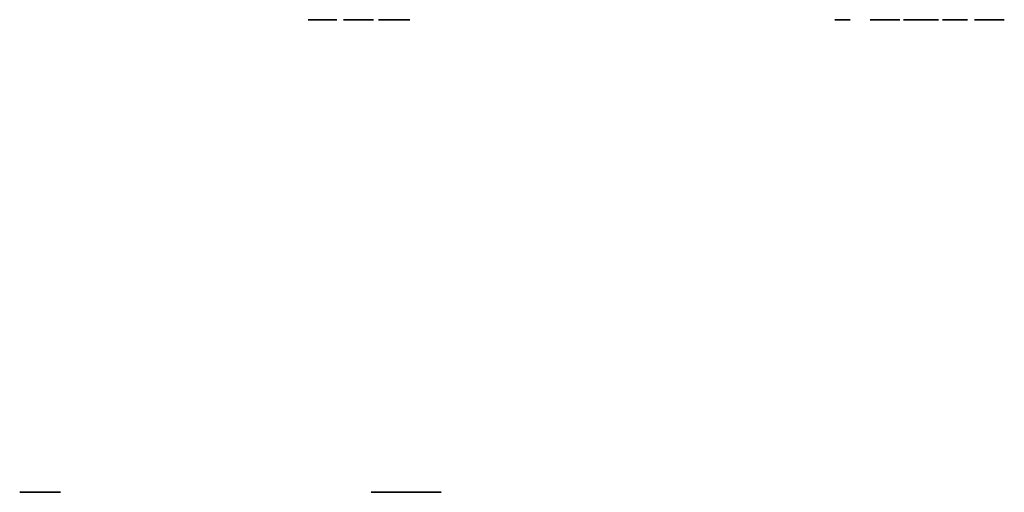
# Model space of a CAD drawing. Header units: inches. Extents: x -22.7 to -6.3, y 0.9 to 14.
# Tile 20 of 21: x -16.7 to -14.6, y 13 to 14. Entities that reach past the tile are written whole.
import ezdxf

# ---------------------------------------------------------------- set-up
doc = ezdxf.new("R2010")
doc.units = ezdxf.units.IN
doc.layers.add('ARTWORK', color=7, linetype='CONTINUOUS')

# ---------------------------------------------------------------- blocks, each defined once
blk = doc.blocks.new('BLOCK_80')
at = {"layer": 'ARTWORK'}
blk.add_lwpolyline([(947.623, 133.914), (947.623, 133.041), (947.299, 133.041), (947.299, 133.914), (947.623, 133.914)], dxfattribs=at)
for points, knots in [([(948.105, 136.868), (948.351, 136.93), (948.531, 137.09), (948.531, 137.401), (948.531, 137.86), (948.127, 138.052), (947.716, 138.052), (947.305, 138.052), (946.9, 137.86), (946.9, 137.401), (946.9, 137.069), (947.149, 136.886), (947.461, 136.856), (947.461, 136.856), (947.461, 136.49), (947.461, 136.49), (946.949, 136.52), (946.594, 136.883), (946.594, 137.401), (946.594, 138.043), (947.104, 138.427), (947.716, 138.427), (948.327, 138.427), (948.837, 138.043), (948.837, 137.401), (948.834, 136.919), (948.568, 136.538), (948.105, 136.493), (948.105, 136.493), (948.105, 136.868), (948.105, 136.868)], [0, 0, 0, 0, 1, 1, 1, 2, 2, 2, 3, 3, 3, 4, 4, 4, 5, 5, 5, 6, 6, 6, 7, 7, 7, 8, 8, 8, 9, 9, 9, 10, 10, 10, 10]), ([(948.105, 134.628), (948.351, 134.69), (948.531, 134.85), (948.531, 135.161), (948.531, 135.62), (948.127, 135.812), (947.716, 135.812), (947.305, 135.812), (946.9, 135.62), (946.9, 135.161), (946.9, 134.829), (947.149, 134.646), (947.461, 134.616), (947.461, 134.616), (947.461, 134.25), (947.461, 134.25), (946.949, 134.28), (946.594, 134.643), (946.594, 135.161), (946.594, 135.803), (947.104, 136.187), (947.716, 136.187), (948.327, 136.187), (948.837, 135.803), (948.837, 135.161), (948.834, 134.679), (948.568, 134.298), (948.105, 134.253), (948.105, 134.253), (948.105, 134.628), (948.105, 134.628)], [0, 0, 0, 0, 1, 1, 1, 2, 2, 2, 3, 3, 3, 4, 4, 4, 5, 5, 5, 6, 6, 6, 7, 7, 7, 8, 8, 8, 9, 9, 9, 10, 10, 10, 10]), ([(948.397, 132.661), (948.393, 132.373), (948.493, 132.1), (948.744, 132.049), (948.744, 132.049), (948.744, 131.77), (948.744, 131.77), (948.744, 131.77), (946.645, 131.77), (946.645, 131.77), (946.645, 131.77), (946.645, 132.145), (946.645, 132.145), (946.645, 132.145), (948.127, 132.145), (948.127, 132.145), (948.127, 132.145), (948.127, 132.661), (948.127, 132.661), (948.127, 132.661), (948.397, 132.661), (948.397, 132.661)], [0, 0, 0, 0, 1, 1, 1, 2, 2, 2, 3, 3, 3, 4, 4, 4, 5, 5, 5, 6, 6, 6, 7, 7, 7, 7]), ([(948.214, 129.893), (948.384, 129.908), (948.502, 130.022), (948.502, 130.199), (948.502, 130.57), (948.058, 130.613), (947.782, 130.634), (947.782, 130.634), (947.776, 130.628), (947.776, 130.628), (947.941, 130.535), (948.025, 130.361), (948.025, 130.175), (948.025, 129.758), (947.722, 129.512), (947.32, 129.512), (946.913, 129.512), (946.603, 129.791), (946.603, 130.211), (946.603, 130.829), (947.089, 130.975), (947.701, 130.975), (948.202, 130.975), (948.786, 130.778), (948.786, 130.184), (948.786, 129.851), (948.555, 129.569), (948.214, 129.551), (948.214, 129.551), (948.214, 129.893), (948.214, 129.893)], [0, 0, 0, 0, 1, 1, 1, 2, 2, 2, 3, 3, 3, 4, 4, 4, 5, 5, 5, 6, 6, 6, 7, 7, 7, 8, 8, 8, 9, 9, 9, 10, 10, 10, 10]), ([(947.326, 129.854), (947.551, 129.854), (947.755, 129.977), (947.755, 130.223), (947.755, 130.472), (947.557, 130.6), (947.326, 130.6), (947.098, 130.6), (946.889, 130.472), (946.889, 130.223), (946.889, 129.977), (947.102, 129.854), (947.326, 129.854)], [0, 0, 0, 0, 1, 1, 1, 2, 2, 2, 3, 3, 3, 4, 4, 4, 4])]:
    blk.add_open_spline(points, degree=3, knots=knots, dxfattribs=at)
blk = doc.blocks.new('BLOCK_81')
at = {"layer": 'ARTWORK'}
blk.add_lwpolyline([(947.623, 110.758), (947.623, 109.886), (947.299, 109.886), (947.299, 110.758), (947.623, 110.758)], dxfattribs=at)
for points, knots in [([(948.786, 114.882), (948.786, 114.882), (948.786, 113.859), (948.786, 113.859), (948.786, 113.391), (948.571, 113.151), (948.207, 113.151), (947.797, 113.151), (947.692, 113.436), (947.668, 113.505), (947.668, 113.505), (947.662, 113.505), (947.662, 113.505), (947.644, 113.376), (947.548, 113.187), (947.209, 113.187), (946.96, 113.187), (946.732, 113.151), (946.645, 113.07), (946.645, 113.07), (946.645, 113.472), (946.645, 113.472), (946.738, 113.529), (946.856, 113.529), (946.96, 113.529), (947.353, 113.529), (947.527, 113.61), (947.527, 113.955), (947.527, 113.955), (947.527, 114.507), (947.527, 114.507), (947.527, 114.507), (946.645, 114.507), (946.645, 114.507), (946.645, 114.507), (946.645, 114.882), (946.645, 114.882), (946.645, 114.882), (948.786, 114.882), (948.786, 114.882)], [0, 0, 0, 0, 1, 1, 1, 2, 2, 2, 3, 3, 3, 4, 4, 4, 5, 5, 5, 6, 6, 6, 7, 7, 7, 8, 8, 8, 9, 9, 9, 10, 10, 10, 11, 11, 11, 12, 12, 12, 13, 13, 13, 13]), ([(947.812, 114.507), (947.812, 114.507), (947.812, 113.892), (947.812, 113.892), (947.812, 113.655), (947.929, 113.526), (948.154, 113.526), (948.427, 113.526), (948.48, 113.703), (948.48, 113.898), (948.48, 113.898), (948.48, 114.507), (948.48, 114.507), (948.48, 114.507), (947.812, 114.507), (947.812, 114.507)], [0, 0, 0, 0, 1, 1, 1, 2, 2, 2, 3, 3, 3, 4, 4, 4, 5, 5, 5, 5]), ([(947.359, 112.45), (947.029, 112.45), (946.9, 112.207), (946.9, 111.907), (946.9, 111.577), (947.062, 111.454), (947.224, 111.454), (947.389, 111.454), (947.455, 111.544), (947.488, 111.631), (947.545, 111.781), (947.584, 111.976), (947.665, 112.27), (947.764, 112.635), (947.986, 112.744), (948.207, 112.744), (948.637, 112.744), (948.837, 112.348), (948.837, 111.961), (948.837, 111.514), (948.6, 111.139), (948.154, 111.139), (948.154, 111.139), (948.154, 111.514), (948.154, 111.514), (948.429, 111.532), (948.531, 111.718), (948.531, 111.976), (948.531, 112.15), (948.469, 112.369), (948.253, 112.369), (948.103, 112.369), (948.019, 112.267), (947.977, 112.114), (947.968, 112.081), (947.845, 111.607), (947.812, 111.496), (947.728, 111.214), (947.488, 111.08), (947.266, 111.08), (946.787, 111.08), (946.594, 111.505), (946.594, 111.931), (946.594, 112.42), (946.829, 112.816), (947.359, 112.824), (947.359, 112.824), (947.359, 112.45), (947.359, 112.45)], [0, 0, 0, 0, 1, 1, 1, 2, 2, 2, 3, 3, 3, 4, 4, 4, 5, 5, 5, 6, 6, 6, 7, 7, 7, 8, 8, 8, 9, 9, 9, 10, 10, 10, 11, 11, 11, 12, 12, 12, 13, 13, 13, 14, 14, 14, 15, 15, 15, 16, 16, 16, 16]), ([(946.645, 108.114), (946.645, 108.114), (946.645, 109.547), (946.645, 109.547), (946.991, 109.544), (947.251, 109.367), (947.44, 109.085), (947.638, 108.812), (947.803, 108.458), (948.13, 108.453), (948.28, 108.45), (948.502, 108.513), (948.502, 108.806), (948.502, 109.076), (948.271, 109.157), (947.977, 109.166), (947.977, 109.166), (947.977, 109.508), (947.977, 109.508), (948.442, 109.508), (948.786, 109.253), (948.786, 108.785), (948.786, 108.273), (948.411, 108.111), (948.142, 108.111), (947.809, 108.111), (947.602, 108.339), (947.434, 108.578), (947.266, 108.821), (947.137, 109.076), (946.951, 109.136), (946.951, 109.136), (946.951, 108.114), (946.951, 108.114), (946.951, 108.114), (946.645, 108.114), (946.645, 108.114)], [0, 0, 0, 0, 1, 1, 1, 2, 2, 2, 3, 3, 3, 4, 4, 4, 5, 5, 5, 6, 6, 6, 7, 7, 7, 8, 8, 8, 9, 9, 9, 10, 10, 10, 11, 11, 11, 12, 12, 12, 12]), ([(947.875, 107.238), (947.866, 107.01), (947.947, 106.773), (948.205, 106.773), (948.382, 106.773), (948.502, 106.911), (948.502, 107.1), (948.502, 107.337), (948.289, 107.454), (948.073, 107.448), (948.073, 107.448), (948.073, 107.79), (948.073, 107.79), (948.48, 107.772), (948.786, 107.517), (948.786, 107.094), (948.786, 106.767), (948.597, 106.432), (948.226, 106.432), (948.016, 106.432), (947.848, 106.528), (947.776, 106.728), (947.776, 106.728), (947.77, 106.728), (947.77, 106.728), (947.722, 106.492), (947.515, 106.348), (947.246, 106.348), (946.849, 106.348), (946.603, 106.689), (946.603, 107.091), (946.603, 107.577), (946.898, 107.82), (947.335, 107.829), (947.335, 107.829), (947.335, 107.487), (947.335, 107.487), (947.08, 107.496), (946.889, 107.358), (946.889, 107.091), (946.889, 106.863), (947.024, 106.689), (947.263, 106.689), (947.59, 106.689), (947.632, 106.968), (947.62, 107.238), (947.62, 107.238), (947.875, 107.238), (947.875, 107.238)], [0, 0, 0, 0, 1, 1, 1, 2, 2, 2, 3, 3, 3, 4, 4, 4, 5, 5, 5, 6, 6, 6, 7, 7, 7, 8, 8, 8, 9, 9, 9, 10, 10, 10, 11, 11, 11, 12, 12, 12, 13, 13, 13, 14, 14, 14, 15, 15, 15, 16, 16, 16, 16]), ([(946.645, 104.629), (946.645, 104.629), (946.645, 106.063), (946.645, 106.063), (946.991, 106.06), (947.251, 105.883), (947.44, 105.601), (947.638, 105.328), (947.803, 104.974), (948.13, 104.968), (948.28, 104.965), (948.502, 105.028), (948.502, 105.322), (948.502, 105.592), (948.271, 105.673), (947.977, 105.682), (947.977, 105.682), (947.977, 106.024), (947.977, 106.024), (948.442, 106.024), (948.786, 105.769), (948.786, 105.301), (948.786, 104.788), (948.411, 104.627), (948.142, 104.627), (947.809, 104.627), (947.602, 104.854), (947.434, 105.094), (947.266, 105.337), (947.137, 105.592), (946.951, 105.652), (946.951, 105.652), (946.951, 104.629), (946.951, 104.629), (946.951, 104.629), (946.645, 104.629), (946.645, 104.629)], [0, 0, 0, 0, 1, 1, 1, 2, 2, 2, 3, 3, 3, 4, 4, 4, 5, 5, 5, 6, 6, 6, 7, 7, 7, 8, 8, 8, 9, 9, 9, 10, 10, 10, 11, 11, 11, 12, 12, 12, 12])]:
    blk.add_open_spline(points, degree=3, knots=knots, dxfattribs=at)
blk = doc.blocks.new('BLOCK_82')
at = {"layer": 'ARTWORK'}
for points in [[(948.786, 92.678), (948.786, 91.137), (948.462, 91.137), (948.462, 92.303), (947.902, 92.303), (947.902, 91.224), (947.596, 91.224), (947.596, 92.303), (946.969, 92.303), (946.969, 91.116), (946.645, 91.116), (946.645, 92.678), (948.786, 92.678)], [(948.786, 90.917), (948.786, 89.185), (948.462, 89.185), (948.462, 89.865), (946.645, 89.865), (946.645, 90.24), (948.462, 90.24), (948.462, 90.917), (948.786, 90.917)], [(948.786, 88.87), (948.786, 88.495), (947.935, 88.495), (947.935, 87.52), (948.786, 87.52), (948.786, 87.145), (946.645, 87.145), (946.645, 87.52), (947.611, 87.52), (947.611, 88.495), (946.645, 88.495), (946.645, 88.87), (948.786, 88.87)], [(948.786, 86.621), (948.786, 85.079), (948.462, 85.079), (948.462, 86.246), (947.902, 86.246), (947.902, 85.167), (947.596, 85.167), (947.596, 86.246), (946.969, 86.246), (946.969, 85.058), (946.645, 85.058), (946.645, 86.621), (948.786, 86.621)], [(948.786, 82.486), (948.786, 82.09), (947.209, 81.112), (947.209, 81.107), (948.786, 81.107), (948.786, 80.75), (946.645, 80.75), (946.645, 81.145), (948.22, 82.12), (948.22, 82.129), (946.645, 82.129), (946.645, 82.486), (948.786, 82.486)], [(948.786, 80.231), (948.786, 78.689), (948.462, 78.689), (948.462, 79.856), (947.902, 79.856), (947.902, 78.777), (947.596, 78.777), (947.596, 79.856), (946.969, 79.856), (946.969, 78.668), (946.645, 78.668), (946.645, 80.231), (948.786, 80.231)], [(948.786, 78.47), (948.786, 76.737), (948.462, 76.737), (948.462, 77.418), (946.645, 77.418), (946.645, 77.793), (948.462, 77.793), (948.462, 78.47), (948.786, 78.47)]]:
    blk.add_lwpolyline(points, dxfattribs=at)
for points, knots in [([(948.786, 84.657), (948.786, 84.657), (948.786, 83.634), (948.786, 83.634), (948.786, 83.166), (948.571, 82.927), (948.207, 82.927), (947.797, 82.927), (947.692, 83.211), (947.668, 83.28), (947.668, 83.28), (947.662, 83.28), (947.662, 83.28), (947.644, 83.152), (947.548, 82.962), (947.209, 82.962), (946.96, 82.962), (946.732, 82.927), (946.645, 82.846), (946.645, 82.846), (946.645, 83.247), (946.645, 83.247), (946.738, 83.304), (946.856, 83.304), (946.96, 83.304), (947.353, 83.304), (947.527, 83.385), (947.527, 83.73), (947.527, 83.73), (947.527, 84.282), (947.527, 84.282), (947.527, 84.282), (946.645, 84.282), (946.645, 84.282), (946.645, 84.282), (946.645, 84.657), (946.645, 84.657), (946.645, 84.657), (948.786, 84.657), (948.786, 84.657)], [0, 0, 0, 0, 1, 1, 1, 2, 2, 2, 3, 3, 3, 4, 4, 4, 5, 5, 5, 6, 6, 6, 7, 7, 7, 8, 8, 8, 9, 9, 9, 10, 10, 10, 11, 11, 11, 12, 12, 12, 13, 13, 13, 13]), ([(947.812, 84.282), (947.812, 84.282), (947.812, 83.667), (947.812, 83.667), (947.812, 83.43), (947.929, 83.301), (948.154, 83.301), (948.427, 83.301), (948.48, 83.478), (948.48, 83.673), (948.48, 83.673), (948.48, 84.282), (948.48, 84.282), (948.48, 84.282), (947.812, 84.282), (947.812, 84.282)], [0, 0, 0, 0, 1, 1, 1, 2, 2, 2, 3, 3, 3, 4, 4, 4, 5, 5, 5, 5])]:
    blk.add_open_spline(points, degree=3, knots=knots, dxfattribs=at)
blk = doc.blocks.new('BLOCK_83')
at = {"layer": 'ARTWORK'}
for points in [[(925.7, 140.637), (925.7, 127.314), (929.539, 127.314), (929.539, 140.637), (925.7, 140.637)], [(928.24, 128.738), (928.039, 129.305), (927.185, 129.305), (926.984, 128.738), (926.597, 128.738), (927.418, 130.879), (927.817, 130.879), (928.642, 128.738), (928.24, 128.738)], [(927.611, 130.51), (927.287, 129.59), (927.94, 129.59), (927.62, 130.51), (927.611, 130.51)]]:
    blk.add_lwpolyline(points, dxfattribs=at)
for points, knots in [([(928.462, 136.991), (928.462, 136.991), (928.124, 136.991), (928.124, 136.991), (928.124, 136.991), (928.319, 137.595), (928.357, 137.714), (928.254, 137.714), (927.999, 137.714), (927.94, 137.714), (927.918, 137.644), (927.706, 136.991), (927.706, 136.991), (927.706, 136.991), (927.368, 136.991), (927.368, 136.991), (927.368, 136.991), (927.564, 137.595), (927.602, 137.714), (927.499, 137.714), (927.244, 137.714), (927.185, 137.714), (927.164, 137.65), (926.95, 136.991), (926.95, 136.991), (926.95, 136.991), (926.613, 136.991), (926.613, 136.991), (926.613, 136.991), (926.95, 138.036), (926.95, 138.036), (926.95, 138.036), (927.566, 138.036), (927.663, 138.036), (927.663, 138.139), (927.663, 139.347), (927.663, 139.347), (927.663, 139.347), (927.928, 139.347), (927.928, 139.347), (927.928, 139.347), (927.984, 139.347), (927.984, 139.347), (927.984, 139.347), (927.984, 138.139), (927.984, 138.036), (928.081, 138.036), (928.8, 138.036), (928.8, 138.036), (928.8, 138.036), (928.462, 136.991), (928.462, 136.991)], [0, 0, 0, 0, 1, 1, 1, 2, 2, 2, 3, 3, 3, 4, 4, 4, 5, 5, 5, 6, 6, 6, 7, 7, 7, 8, 8, 8, 9, 9, 9, 10, 10, 10, 11, 11, 11, 12, 12, 12, 13, 13, 13, 14, 14, 14, 15, 15, 15, 16, 16, 16, 17, 17, 17, 17]), ([(928.506, 133.464), (928.506, 133.128), (928.272, 132.867), (927.717, 132.867), (927.717, 132.867), (926.733, 132.867), (926.733, 132.867), (926.733, 132.867), (926.733, 135.008), (926.733, 135.008), (926.733, 135.008), (927.774, 135.008), (927.774, 135.008), (928.158, 135.008), (928.41, 134.834), (928.41, 134.477), (928.41, 134.261), (928.299, 134.106), (928.104, 134.021), (928.104, 134.021), (928.104, 134.016), (928.104, 134.016), (928.365, 133.958), (928.506, 133.754), (928.506, 133.464)], [0, 0, 0, 0, 1, 1, 1, 2, 2, 2, 3, 3, 3, 4, 4, 4, 5, 5, 5, 6, 6, 6, 7, 7, 7, 8, 8, 8, 8]), ([(928.035, 134.408), (928.035, 134.624), (927.924, 134.702), (927.72, 134.702), (927.72, 134.702), (927.108, 134.702), (927.108, 134.702), (927.108, 134.702), (927.108, 134.111), (927.108, 134.111), (927.108, 134.111), (927.72, 134.111), (927.72, 134.111), (927.9, 134.111), (928.035, 134.216), (928.035, 134.408)], [0, 0, 0, 0, 1, 1, 1, 2, 2, 2, 3, 3, 3, 4, 4, 4, 5, 5, 5, 5]), ([(927.771, 133.842), (927.771, 133.842), (927.108, 133.842), (927.108, 133.842), (927.108, 133.842), (927.108, 133.173), (927.108, 133.173), (927.108, 133.173), (927.771, 133.173), (927.771, 133.173), (927.999, 133.173), (928.131, 133.296), (928.131, 133.512), (928.131, 133.722), (927.999, 133.842), (927.771, 133.842)], [0, 0, 0, 0, 1, 1, 1, 2, 2, 2, 3, 3, 3, 4, 4, 4, 5, 5, 5, 5])]:
    blk.add_open_spline(points, degree=3, knots=knots, dxfattribs=at)
blk = doc.blocks.new('BLOCK_79')
at = {"layer": 'ARTWORK'}
for name in ['BLOCK_83', 'BLOCK_80', 'BLOCK_81', 'BLOCK_82']:
    blk.add_blockref(name, (0, 0), dxfattribs=at)
blk = doc.blocks.new('BLOCK_113')
at = {"layer": 'ARTWORK'}
for points, knots in [([(895.934, 152.124), (895.934, 151.814), (896.163, 151.692), (896.445, 151.692), (896.756, 151.692), (896.871, 151.845), (896.871, 151.997), (896.871, 152.153), (896.787, 152.215), (896.705, 152.246), (896.563, 152.299), (896.38, 152.336), (896.104, 152.412), (895.759, 152.505), (895.658, 152.714), (895.658, 152.923), (895.658, 153.326), (896.03, 153.516), (896.395, 153.516), (896.815, 153.516), (897.168, 153.293), (897.168, 152.872), (897.168, 152.872), (896.815, 152.872), (896.815, 152.872), (896.798, 153.132), (896.623, 153.228), (896.38, 153.228), (896.217, 153.228), (896.011, 153.169), (896.011, 152.965), (896.011, 152.824), (896.107, 152.745), (896.251, 152.706), (896.282, 152.697), (896.727, 152.582), (896.832, 152.551), (897.097, 152.471), (897.224, 152.246), (897.224, 152.037), (897.224, 151.585), (896.823, 151.405), (896.423, 151.405), (895.963, 151.405), (895.59, 151.625), (895.582, 152.124), (895.582, 152.124), (895.934, 152.124), (895.934, 152.124)], [0, 0, 0, 0, 1, 1, 1, 2, 2, 2, 3, 3, 3, 4, 4, 4, 5, 5, 5, 6, 6, 6, 7, 7, 7, 8, 8, 8, 9, 9, 9, 10, 10, 10, 11, 11, 11, 12, 12, 12, 13, 13, 13, 14, 14, 14, 15, 15, 15, 16, 16, 16, 16]), ([(893.595, 153.468), (893.595, 153.468), (894.43, 153.468), (894.43, 153.468), (895.051, 153.468), (895.319, 153.016), (895.319, 152.46), (895.319, 151.904), (895.051, 151.453), (894.43, 151.453), (894.43, 151.453), (893.595, 151.453), (893.595, 151.453), (893.595, 151.453), (893.595, 153.468), (893.595, 153.468)], [0, 0, 0, 0, 1, 1, 1, 2, 2, 2, 3, 3, 3, 4, 4, 4, 5, 5, 5, 5]), ([(893.948, 151.741), (893.948, 151.741), (894.294, 151.741), (894.294, 151.741), (894.848, 151.741), (894.966, 152.057), (894.966, 152.46), (894.966, 152.864), (894.848, 153.18), (894.294, 153.18), (894.294, 153.18), (893.948, 153.18), (893.948, 153.18), (893.948, 153.18), (893.948, 151.741), (893.948, 151.741)], [0, 0, 0, 0, 1, 1, 1, 2, 2, 2, 3, 3, 3, 4, 4, 4, 5, 5, 5, 5]), ([(897.602, 153.468), (897.602, 153.468), (898.491, 153.468), (898.491, 153.468), (899.067, 153.468), (899.177, 153.095), (899.177, 152.844), (899.177, 152.596), (899.067, 152.223), (898.491, 152.226), (898.491, 152.226), (897.955, 152.226), (897.955, 152.226), (897.955, 152.226), (897.955, 151.453), (897.955, 151.453), (897.955, 151.453), (897.602, 151.453), (897.602, 151.453), (897.602, 151.453), (897.602, 153.468), (897.602, 153.468)], [0, 0, 0, 0, 1, 1, 1, 2, 2, 2, 3, 3, 3, 4, 4, 4, 5, 5, 5, 6, 6, 6, 7, 7, 7, 7]), ([(897.955, 152.514), (897.955, 152.514), (898.471, 152.514), (898.471, 152.514), (898.63, 152.514), (898.824, 152.593), (898.824, 152.847), (898.824, 153.112), (898.663, 153.18), (898.477, 153.18), (898.477, 153.18), (897.955, 153.18), (897.955, 153.18), (897.955, 153.18), (897.955, 152.514), (897.955, 152.514)], [0, 0, 0, 0, 1, 1, 1, 2, 2, 2, 3, 3, 3, 4, 4, 4, 5, 5, 5, 5])]:
    blk.add_open_spline(points, degree=3, knots=knots, dxfattribs=at)
blk = doc.blocks.new('BLOCK_112')
at = {"layer": 'ARTWORK'}
blk.add_blockref('BLOCK_113', (0, 0), dxfattribs=at)
blk = doc.blocks.new('BLOCK_111')
at = {"layer": 'ARTWORK'}
blk.add_blockref('BLOCK_112', (0, 0), dxfattribs=at)
blk = doc.blocks.new('BLOCK_116')
at = {"layer": 'ARTWORK'}
for points in [[(862.985, 153.468), (863.337, 153.468), (863.337, 151.757), (864.362, 151.757), (864.362, 151.453), (862.985, 151.453), (862.985, 153.468)], [(866.699, 153.468), (868.33, 153.468), (868.33, 153.163), (867.689, 153.163), (867.689, 151.453), (867.337, 151.453), (867.337, 153.163), (866.699, 153.163), (866.699, 153.468)]]:
    blk.add_lwpolyline(points, dxfattribs=at)
for points, knots in [([(861.317, 152.124), (861.317, 151.814), (861.545, 151.692), (861.828, 151.692), (862.138, 151.692), (862.254, 151.845), (862.254, 151.997), (862.254, 152.153), (862.169, 152.215), (862.088, 152.246), (861.946, 152.299), (861.763, 152.336), (861.486, 152.412), (861.142, 152.505), (861.04, 152.714), (861.04, 152.923), (861.04, 153.326), (861.413, 153.516), (861.777, 153.516), (862.197, 153.516), (862.55, 153.293), (862.55, 152.872), (862.55, 152.872), (862.197, 152.872), (862.197, 152.872), (862.181, 153.132), (862.006, 153.228), (861.763, 153.228), (861.599, 153.228), (861.393, 153.169), (861.393, 152.965), (861.393, 152.824), (861.489, 152.745), (861.633, 152.706), (861.664, 152.697), (862.11, 152.582), (862.214, 152.551), (862.48, 152.471), (862.606, 152.246), (862.606, 152.037), (862.606, 151.585), (862.206, 151.405), (861.805, 151.405), (861.345, 151.405), (860.973, 151.625), (860.965, 152.124), (860.965, 152.124), (861.317, 152.124), (861.317, 152.124)], [0, 0, 0, 0, 1, 1, 1, 2, 2, 2, 3, 3, 3, 4, 4, 4, 5, 5, 5, 6, 6, 6, 7, 7, 7, 8, 8, 8, 9, 9, 9, 10, 10, 10, 11, 11, 11, 12, 12, 12, 13, 13, 13, 14, 14, 14, 15, 15, 15, 16, 16, 16, 16]), ([(866.499, 152.46), (866.499, 151.884), (866.137, 151.405), (865.533, 151.405), (864.929, 151.405), (864.568, 151.884), (864.568, 152.46), (864.568, 153.036), (864.929, 153.516), (865.533, 153.516), (866.137, 153.516), (866.499, 153.036), (866.499, 152.46)], [0, 0, 0, 0, 1, 1, 1, 2, 2, 2, 3, 3, 3, 4, 4, 4, 4]), ([(864.921, 152.46), (864.921, 152.073), (865.101, 151.692), (865.533, 151.692), (865.965, 151.692), (866.146, 152.073), (866.146, 152.46), (866.146, 152.847), (865.965, 153.228), (865.533, 153.228), (865.101, 153.228), (864.921, 152.847), (864.921, 152.46)], [0, 0, 0, 0, 1, 1, 1, 2, 2, 2, 3, 3, 3, 4, 4, 4, 4]), ([(869.425, 153.101), (869.696, 153.098), (869.953, 153.191), (870.001, 153.428), (870.001, 153.428), (870.264, 153.428), (870.264, 153.428), (870.264, 153.428), (870.264, 151.453), (870.264, 151.453), (870.264, 151.453), (869.911, 151.453), (869.911, 151.453), (869.911, 151.453), (869.911, 152.847), (869.911, 152.847), (869.911, 152.847), (869.425, 152.847), (869.425, 152.847), (869.425, 152.847), (869.425, 153.101), (869.425, 153.101)], [0, 0, 0, 0, 1, 1, 1, 2, 2, 2, 3, 3, 3, 4, 4, 4, 5, 5, 5, 6, 6, 6, 7, 7, 7, 7])]:
    blk.add_open_spline(points, degree=3, knots=knots, dxfattribs=at)
blk = doc.blocks.new('BLOCK_115')
at = {"layer": 'ARTWORK'}
blk.add_blockref('BLOCK_116', (0, 0), dxfattribs=at)
blk = doc.blocks.new('BLOCK_114')
at = {"layer": 'ARTWORK'}
blk.add_blockref('BLOCK_115', (0, 0), dxfattribs=at)
blk = doc.blocks.new('BLOCK_98')
at = {"layer": 'ARTWORK'}
for name in ['BLOCK_114', 'BLOCK_111']:
    blk.add_blockref(name, (0, 0), dxfattribs=at)

msp = doc.modelspace()

# ---------------------------------------------------------------- block references
at = {"layer": 'ARTWORK', "extrusion": (1.22465e-16, 1, 6.12323e-17), "xscale": 0.0393700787, "yscale": 0.0393700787, "zscale": 0.0393700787}
for name, p in [('BLOCK_98', (-19.315, -6.6785, 14.0493)), ('BLOCK_79', (-20.647, -6.5285, 13.0293))]:
    msp.add_blockref(name, p, dxfattribs=at)

doc.saveas('drawing.dxf')
